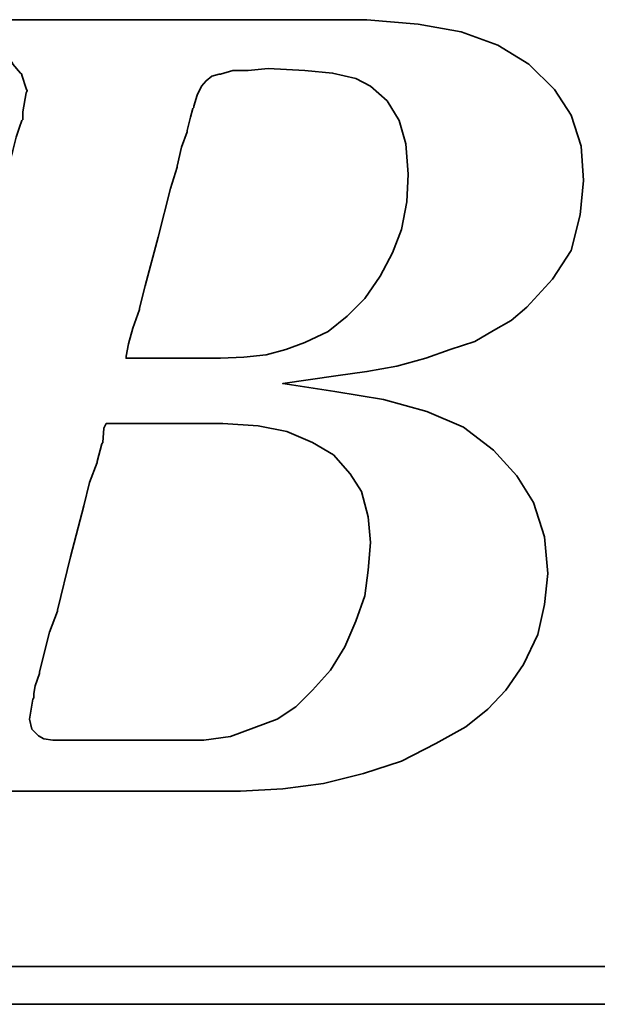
# Model space of a CAD drawing. Extents: x -262 to 1060, y 79 to 210.
# Tile 31 of 48: x 1012.94 to 1015.63, y 141.53 to 146.13. Entities that reach past the tile are written whole.
import ezdxf

# ---------------------------------------------------------------- set-up
doc = ezdxf.new("R2010")
doc.units = 0
doc.header["$MEASUREMENT"] = 0
doc.layers.add('DIM', color=4, linetype='CONTINUOUS')
doc.layers.add('layer 1', color=7, linetype='CONTINUOUS')

# ---------------------------------------------------------------- blocks, each defined once
blk = doc.blocks.new('TBI MOTION logo(完整正式版)')
at = {"layer": 'layer 1', "color": 22, "lineweight": 35}
for points, knots in [([(-64.65375, -6.86375), (-64.65375, -6.86375), (-64.84375, -7.29625), (-64.84375, -7.29625), (-64.84375, -7.29625), (-64.84375, -7.29625), (-64.86875, -7.34375), (-64.86875, -7.34375), (-64.86875, -7.34375), (-64.86875, -7.34375), (-64.86875, -7.36875), (-64.86875, -7.36875), (-64.86875, -7.36875), (-64.86875, -7.36875), (-65.15375, -7.65375), (-65.15375, -7.65375), (-65.15375, -7.65375), (-65.15375, -7.65375), (-65.17875, -7.65375), (-65.17875, -7.65375), (-65.17875, -7.65375), (-65.17875, -7.65375), (-65.20375, -7.67875), (-65.20375, -7.67875), (-65.20375, -7.67875), (-65.20375, -7.67875), (-65.58875, -7.87125), (-65.58875, -7.87125), (-65.58875, -7.87125), (-65.58875, -7.87125), (-65.63375, -7.87125), (-65.63375, -7.87125), (-65.63375, -7.87125), (-65.63375, -7.87125), (-65.65875, -7.89375), (-65.65875, -7.89375), (-65.65875, -7.89375), (-65.65875, -7.89375), (-66.09375, -7.94375), (-66.09375, -7.94375), (-66.09375, -7.94375), (-66.09375, -7.94375), (-66.11375, -7.94375), (-66.11375, -7.94375), (-66.11375, -7.94375), (-66.11375, -7.94375), (-66.16375, -7.94375), (-66.16375, -7.94375), (-66.16375, -7.94375), (-66.16375, -7.94375), (-66.30875, -7.94375), (-66.30875, -7.94375), (-66.30875, -7.94375), (-66.30875, -7.94375), (-66.69375, -7.94375), (-66.69375, -7.94375), (-66.69375, -7.94375), (-66.69375, -7.94375), (-67.07375, -7.94375), (-67.07375, -7.94375), (-67.07375, -7.94375), (-67.07375, -7.94375), (-67.12375, -7.94375), (-67.12375, -7.94375), (-67.12375, -7.94375), (-67.12375, -7.94375), (-67.12375, -7.96625), (-67.12375, -7.96625), (-67.12375, -7.96625), (-67.12375, -7.96625), (-67.14875, -7.99125), (-67.14875, -7.99125), (-67.14875, -7.99125), (-67.14875, -7.99125), (-67.24375, -8.34875), (-67.24375, -8.34875), (-67.24375, -8.34875), (-67.24375, -8.34875), (-67.31375, -8.68625), (-67.31375, -8.68625), (-67.31375, -8.68625), (-67.31375, -8.68625), (-67.26875, -8.68625), (-67.26875, -8.68625), (-67.26875, -8.68625), (-67.26875, -8.68625), (-67.07375, -8.68625), (-67.07375, -8.68625), (-67.07375, -8.68625), (-67.07375, -8.68625), (-66.54875, -8.68625), (-66.54875, -8.68625), (-66.54875, -8.68625), (-66.54875, -8.68625), (-65.82625, -8.68625), (-65.82625, -8.68625), (-65.82625, -8.68625), (-65.82625, -8.68625), (-65.01375, -8.68625), (-65.01375, -8.68625), (-65.01375, -8.68625), (-65.01375, -8.68625), (-64.05375, -8.68625), (-64.05375, -8.68625), (-64.05375, -8.68625), (-64.05375, -8.68625), (-62.08375, -8.68625), (-62.08375, -8.68625), (-62.08375, -8.68625), (-62.08375, -8.68625), (-60.06875, -8.68625), (-60.06875, -8.68625), (-60.06875, -8.68625), (-60.06875, -8.68625), (-59.10875, -8.68625), (-59.10875, -8.68625), (-59.10875, -8.68625), (-59.10875, -8.68625), (-58.29375, -8.68625), (-58.29375, -8.68625), (-58.29375, -8.68625), (-58.29375, -8.68625), (-57.57375, -8.68625), (-57.57375, -8.68625), (-57.57375, -8.68625), (-57.57375, -8.68625), (-57.04875, -8.68625), (-57.04875, -8.68625), (-57.04875, -8.68625), (-57.04875, -8.68625), (-56.85375, -8.68625), (-56.85375, -8.68625), (-56.85375, -8.68625), (-56.85375, -8.68625), (-56.70875, -8.68625), (-56.70875, -8.68625), (-56.70875, -8.68625), (-56.70875, -8.68625), (-56.61375, -8.68625), (-56.61375, -8.68625), (-56.61375, -8.68625), (-56.61375, -8.68625), (-56.56875, -8.68625), (-56.56875, -8.68625), (-56.56875, -8.68625), (-56.56875, -8.68625), (-55.65375, -8.63875), (-55.65375, -8.63875), (-55.65375, -8.63875), (-55.65375, -8.63875), (-54.76875, -8.51875), (-54.76875, -8.51875), (-54.76875, -8.51875), (-54.76875, -8.51875), (-53.90375, -8.30375), (-53.90375, -8.30375), (-53.90375, -8.30375), (-53.90375, -8.30375), (-53.08875, -8.03875), (-53.08875, -8.03875), (-53.08875, -8.03875), (-53.08875, -8.03875), (-52.34375, -7.65375), (-52.34375, -7.65375), (-52.34375, -7.65375), (-52.34375, -7.65375), (-51.69875, -7.29625), (-51.69875, -7.29625), (-51.69875, -7.29625), (-51.69875, -7.29625), (-51.21875, -6.91125), (-51.21875, -6.91125), (-51.21875, -6.91125), (-51.21875, -6.91125), (-50.83375, -6.50375), (-50.83375, -6.50375), (-50.83375, -6.50375), (-50.83375, -6.50375), (-50.44875, -5.94875), (-50.44875, -5.94875), (-50.44875, -5.94875), (-50.44875, -5.94875), (-50.13875, -5.30375), (-50.13875, -5.30375), (-50.13875, -5.30375), (-50.13875, -5.30375), (-49.99375, -4.65375), (-49.99375, -4.65375), (-49.99375, -4.65375), (-49.99375, -4.65375), (-49.92375, -3.98375), (-49.92375, -3.98375), (-49.92375, -3.98375), (-49.92375, -3.98375), (-49.99375, -3.19374), (-49.99375, -3.19374), (-49.99375, -3.19374), (-49.99375, -3.19374), (-50.23374, -2.44874), (-50.23374, -2.44874), (-50.23374, -2.44874), (-50.23374, -2.44874), (-50.59375, -1.87374), (-50.59375, -1.87374), (-50.59375, -1.87374), (-50.59375, -1.87374), (-51.09875, -1.31874), (-51.09875, -1.31874), (-51.09875, -1.31874), (-51.09875, -1.31874), (-51.74375, -0.81875), (-51.74375, -0.81875), (-51.74375, -0.81875), (-51.74375, -0.81875), (-52.53875, -0.48125), (-52.53875, -0.48125), (-52.53875, -0.48125), (-52.53875, -0.48125), (-53.47375, -0.21875), (-53.47375, -0.21875), (-53.47375, -0.21875), (-53.47375, -0.21875), (-54.52875, -0.04874), (-54.52875, -0.04874), (-54.52875, -0.04874), (-54.52875, -0.04874), (-55.65375, 0.12125), (-55.65375, 0.12125), (-55.65375, 0.12125), (-55.65375, 0.12125), (-54.50375, 0.28624), (-54.50375, 0.28624), (-54.50375, 0.28624), (-54.50375, 0.28624), (-53.83375, 0.38124), (-53.83375, 0.38124), (-53.83375, 0.38124), (-53.83375, 0.38124), (-53.18375, 0.50125), (-53.18375, 0.50125), (-53.18375, 0.50125), (-53.18375, 0.50125), (-52.55875, 0.66874), (-52.55875, 0.66874), (-52.55875, 0.66874), (-52.55875, 0.66874), (-52.03375, 0.86124), (-52.03375, 0.86124), (-52.03375, 0.86124), (-52.03375, 0.86124), (-51.50374, 1.03124), (-51.50374, 1.03124), (-51.50374, 1.03124), (-51.50374, 1.03124), (-51.09875, 1.27125), (-51.09875, 1.27125), (-51.09875, 1.27125), (-51.09875, 1.27125), (-50.71375, 1.48624), (-50.71375, 1.48624), (-50.71375, 1.48624), (-50.71375, 1.48624), (-50.37625, 1.77625), (-50.37625, 1.77625), (-50.37625, 1.77625), (-50.37625, 1.77625), (-49.82375, 2.37625), (-49.82375, 2.37625), (-49.82375, 2.37625), (-49.82375, 2.37625), (-49.41875, 2.99625), (-49.41875, 2.99625), (-49.41875, 2.99625), (-49.41875, 2.99625), (-49.22375, 3.76625), (-49.22375, 3.76625), (-49.22375, 3.76625), (-49.22375, 3.76625), (-49.15375, 4.50874), (-49.15375, 4.50874), (-49.15375, 4.50874), (-49.15375, 4.50874), (-49.20375, 5.25125), (-49.20375, 5.25125), (-49.20375, 5.25125), (-49.20375, 5.25125), (-49.41875, 5.92625), (-49.41875, 5.92625), (-49.41875, 5.92625), (-49.41875, 5.92625), (-49.77875, 6.47625), (-49.77875, 6.47625), (-49.77875, 6.47625), (-49.77875, 6.47625), (-50.33125, 7.02624), (-50.33125, 7.02624), (-50.33125, 7.02624), (-50.33125, 7.02624), (-51.00125, 7.43625), (-51.00125, 7.43625), (-51.00125, 7.43625), (-51.00125, 7.43625), (-51.79375, 7.72625), (-51.79375, 7.72625), (-51.79375, 7.72625), (-51.79375, 7.72625), (-52.72875, 7.89124), (-52.72875, 7.89124), (-52.72875, 7.89124), (-52.72875, 7.89124), (-53.83375, 7.98625), (-53.83375, 7.98625), (-53.83375, 7.98625), (-53.83375, 7.98625), (-53.92875, 7.98625), (-53.92875, 7.98625), (-53.92875, 7.98625), (-53.92875, 7.98625), (-54.26375, 7.98625), (-54.26375, 7.98625), (-54.26375, 7.98625), (-54.26375, 7.98625), (-54.74375, 7.98625), (-54.74375, 7.98625), (-54.74375, 7.98625), (-54.74375, 7.98625), (-55.36875, 7.98625), (-55.36875, 7.98625), (-55.36875, 7.98625), (-55.36875, 7.98625), (-56.13375, 7.98625), (-56.13375, 7.98625), (-56.13375, 7.98625), (-56.13375, 7.98625), (-56.94875, 7.98625), (-56.94875, 7.98625), (-56.94875, 7.98625), (-56.94875, 7.98625), (-58.77625, 7.98625), (-58.77625, 7.98625), (-58.77625, 7.98625), (-58.77625, 7.98625), (-60.59875, 7.98625), (-60.59875, 7.98625), (-60.59875, 7.98625), (-60.59875, 7.98625), (-61.41375, 7.98625), (-61.41375, 7.98625), (-61.41375, 7.98625), (-61.41375, 7.98625), (-62.17875, 7.98625), (-62.17875, 7.98625), (-62.17875, 7.98625), (-62.17875, 7.98625), (-62.80375, 7.98625), (-62.80375, 7.98625), (-62.80375, 7.98625), (-62.80375, 7.98625), (-63.30625, 7.98625), (-63.30625, 7.98625), (-63.30625, 7.98625), (-63.30625, 7.98625), (-63.57375, 7.98625), (-63.57375, 7.98625), (-63.57375, 7.98625), (-63.57375, 7.98625), (-63.57375, 7.96375), (-63.57375, 7.96375), (-63.57375, 7.96375), (-63.57375, 7.96375), (-63.59875, 7.94125), (-63.59875, 7.94125), (-63.59875, 7.94125), (-63.59875, 7.94125), (-63.69375, 7.55625), (-63.69375, 7.55625), (-63.69375, 7.55625), (-63.69375, 7.55625), (-63.76375, 7.24624), (-63.76375, 7.24624), (-63.76375, 7.24624), (-63.76375, 7.24624), (-63.23875, 7.24624), (-63.23875, 7.24624), (-63.23875, 7.24624), (-63.23875, 7.24624), (-62.75875, 7.24624), (-62.75875, 7.24624), (-62.75875, 7.24624), (-62.75875, 7.24624), (-62.61125, 7.24624), (-62.61125, 7.24624), (-62.61125, 7.24624), (-62.61125, 7.24624), (-62.56625, 7.24624), (-62.56625, 7.24624), (-62.56625, 7.24624), (-62.56625, 7.24624), (-62.22875, 7.24624), (-62.22875, 7.24624), (-62.22875, 7.24624), (-62.22875, 7.24624), (-62.20375, 7.24624), (-62.20375, 7.24624), (-62.20375, 7.24624), (-62.20375, 7.24624), (-62.17875, 7.21875), (-62.17875, 7.21875), (-62.17875, 7.21875), (-62.17875, 7.21875), (-61.96375, 7.17125), (-61.96375, 7.17125), (-61.96375, 7.17125), (-61.96375, 7.17125), (-61.72375, 7.12624), (-61.72375, 7.12624), (-61.72375, 7.12624), (-61.72375, 7.12624), (-61.70375, 7.12624), (-61.70375, 7.12624), (-61.70375, 7.12624), (-61.70375, 7.12624), (-61.55875, 7.07624), (-61.55875, 7.07624), (-61.55875, 7.07624), (-61.55875, 7.07624), (-61.50875, 7.07624), (-61.50875, 7.07624), (-61.50875, 7.07624), (-61.50875, 7.07624), (-61.48375, 7.02624), (-61.48375, 7.02624), (-61.48375, 7.02624), (-61.48375, 7.02624), (-61.31875, 6.83375), (-61.31875, 6.83375), (-61.31875, 6.83375), (-61.31875, 6.83375), (-61.29375, 6.81125), (-61.29375, 6.81125), (-61.29375, 6.81125), (-61.29375, 6.81125), (-61.29375, 6.78625), (-61.29375, 6.78625), (-61.29375, 6.78625), (-61.29375, 6.78625), (-61.19875, 6.50124), (-61.19875, 6.50124), (-61.19875, 6.50124), (-61.19875, 6.50124), (-61.17375, 6.45124), (-61.17375, 6.45124), (-61.17375, 6.45124), (-61.17375, 6.45124), (-61.19875, 6.40625), (-61.19875, 6.40625), (-61.19875, 6.40625), (-61.19875, 6.40625), (-61.26875, 5.99624), (-61.26875, 5.99624), (-61.26875, 5.99624), (-61.26875, 5.99624), (-61.26875, 5.85125), (-61.26875, 5.85125), (-61.26875, 5.85125), (-61.26875, 5.85125), (-61.26875, 5.82625), (-61.26875, 5.82625), (-61.26875, 5.82625), (-61.26875, 5.82625), (-61.29375, 5.80625), (-61.29375, 5.80625), (-61.29375, 5.80625), (-61.29375, 5.80625), (-61.34125, 5.66125), (-61.34125, 5.66125), (-61.34125, 5.66125), (-61.34125, 5.66125), (-61.41375, 5.44625), (-61.41375, 5.44625), (-61.41375, 5.44625), (-61.41375, 5.44625), (-61.48375, 5.15625), (-61.48375, 5.15625), (-61.48375, 5.15625), (-61.48375, 5.15625), (-61.58375, 4.82124), (-61.58375, 4.82124), (-61.58375, 4.82124), (-61.58375, 4.82124), (-61.79875, 4.00375), (-61.79875, 4.00375), (-61.79875, 4.00375), (-61.79875, 4.00375), (-62.05875, 2.99625), (-62.05875, 2.99625), (-62.05875, 2.99625), (-62.05875, 2.99625), (-62.34875, 1.91625), (-62.34875, 1.91625), (-62.34875, 1.91625), (-62.34875, 1.91625), (-62.97375, -0.41124), (-62.97375, -0.41124), (-62.97375, -0.41124), (-62.97375, -0.41124), (-63.59875, -2.75875), (-63.59875, -2.75875), (-63.59875, -2.75875), (-63.59875, -2.75875), (-63.88375, -3.86374), (-63.88375, -3.86374), (-63.88375, -3.86374), (-63.88375, -3.86374), (-64.14875, -4.82374), (-64.14875, -4.82374), (-64.14875, -4.82374), (-64.14875, -4.82374), (-64.36375, -5.64125), (-64.36375, -5.64125), (-64.36375, -5.64125), (-64.36375, -5.64125), (-64.43625, -5.97625), (-64.43625, -5.97625), (-64.43625, -5.97625), (-64.43625, -5.97625), (-64.50875, -6.28625), (-64.50875, -6.28625), (-64.50875, -6.28625), (-64.50875, -6.28625), (-64.50875, -6.30875), (-64.50875, -6.30875), (-64.50875, -6.30875), (-64.50875, -6.30875), (-64.57875, -6.50375), (-64.57875, -6.50375), (-64.57875, -6.50375), (-64.57875, -6.50375), (-64.62875, -6.69625), (-64.62875, -6.69625), (-64.62875, -6.69625), (-64.62875, -6.69625), (-64.62875, -6.76875), (-64.62875, -6.76875), (-64.62875, -6.76875), (-64.62875, -6.76875), (-64.62875, -6.81375), (-64.62875, -6.81375), (-64.62875, -6.81375), (-64.62875, -6.81375), (-64.62875, -6.83875), (-64.62875, -6.83875), (-64.62875, -6.83875), (-64.62875, -6.83875), (-64.65375, -6.86375), (-64.65375, -6.86375)], [0, 0, 0, 0, 0.00719424, 0.00719424, 0.00719424, 0.00719424, 0.01438849, 0.01438849, 0.01438849, 0.01438849, 0.02158273, 0.02158273, 0.02158273, 0.02158273, 0.02877698, 0.02877698, 0.02877698, 0.02877698, 0.03597122, 0.03597122, 0.03597122, 0.03597122, 0.04316547, 0.04316547, 0.04316547, 0.04316547, 0.05035971, 0.05035971, 0.05035971, 0.05035971, 0.05755396, 0.05755396, 0.05755396, 0.05755396, 0.0647482, 0.0647482, 0.0647482, 0.0647482, 0.07194245, 0.07194245, 0.07194245, 0.07194245, 0.07913669, 0.07913669, 0.07913669, 0.07913669, 0.08633094, 0.08633094, 0.08633094, 0.08633094, 0.09352518, 0.09352518, 0.09352518, 0.09352518, 0.10071942, 0.10071942, 0.10071942, 0.10071942, 0.10791367, 0.10791367, 0.10791367, 0.10791367, 0.11510791, 0.11510791, 0.11510791, 0.11510791, 0.12230216, 0.12230216, 0.12230216, 0.12230216, 0.1294964, 0.1294964, 0.1294964, 0.1294964, 0.13669065, 0.13669065, 0.13669065, 0.13669065, 0.14388489, 0.14388489, 0.14388489, 0.14388489, 0.15107914, 0.15107914, 0.15107914, 0.15107914, 0.15827338, 0.15827338, 0.15827338, 0.15827338, 0.16546763, 0.16546763, 0.16546763, 0.16546763, 0.17266187, 0.17266187, 0.17266187, 0.17266187, 0.17985612, 0.17985612, 0.17985612, 0.17985612, 0.18705036, 0.18705036, 0.18705036, 0.18705036, 0.1942446, 0.1942446, 0.1942446, 0.1942446, 0.20143885, 0.20143885, 0.20143885, 0.20143885, 0.20863309, 0.20863309, 0.20863309, 0.20863309, 0.21582734, 0.21582734, 0.21582734, 0.21582734, 0.22302158, 0.22302158, 0.22302158, 0.22302158, 0.23021583, 0.23021583, 0.23021583, 0.23021583, 0.23741007, 0.23741007, 0.23741007, 0.23741007, 0.24460432, 0.24460432, 0.24460432, 0.24460432, 0.25179856, 0.25179856, 0.25179856, 0.25179856, 0.25899281, 0.25899281, 0.25899281, 0.25899281, 0.26618705, 0.26618705, 0.26618705, 0.26618705, 0.27338129, 0.27338129, 0.27338129, 0.27338129, 0.28057554, 0.28057554, 0.28057554, 0.28057554, 0.28776978, 0.28776978, 0.28776978, 0.28776978, 0.29496403, 0.29496403, 0.29496403, 0.29496403, 0.30215827, 0.30215827, 0.30215827, 0.30215827, 0.30935252, 0.30935252, 0.30935252, 0.30935252, 0.31654676, 0.31654676, 0.31654676, 0.31654676, 0.32374101, 0.32374101, 0.32374101, 0.32374101, 0.33093525, 0.33093525, 0.33093525, 0.33093525, 0.3381295, 0.3381295, 0.3381295, 0.3381295, 0.34532374, 0.34532374, 0.34532374, 0.34532374, 0.35251799, 0.35251799, 0.35251799, 0.35251799, 0.35971223, 0.35971223, 0.35971223, 0.35971223, 0.36690647, 0.36690647, 0.36690647, 0.36690647, 0.37410072, 0.37410072, 0.37410072, 0.37410072, 0.38129496, 0.38129496, 0.38129496, 0.38129496, 0.38848921, 0.38848921, 0.38848921, 0.38848921, 0.39568345, 0.39568345, 0.39568345, 0.39568345, 0.4028777, 0.4028777, 0.4028777, 0.4028777, 0.41007194, 0.41007194, 0.41007194, 0.41007194, 0.41726619, 0.41726619, 0.41726619, 0.41726619, 0.42446043, 0.42446043, 0.42446043, 0.42446043, 0.43165468, 0.43165468, 0.43165468, 0.43165468, 0.43884892, 0.43884892, 0.43884892, 0.43884892, 0.44604317, 0.44604317, 0.44604317, 0.44604317, 0.45323741, 0.45323741, 0.45323741, 0.45323741, 0.46043165, 0.46043165, 0.46043165, 0.46043165, 0.4676259, 0.4676259, 0.4676259, 0.4676259, 0.47482014, 0.47482014, 0.47482014, 0.47482014, 0.48201439, 0.48201439, 0.48201439, 0.48201439, 0.48920863, 0.48920863, 0.48920863, 0.48920863, 0.49640288, 0.49640288, 0.49640288, 0.49640288, 0.50359712, 0.50359712, 0.50359712, 0.50359712, 0.51079137, 0.51079137, 0.51079137, 0.51079137, 0.51798561, 0.51798561, 0.51798561, 0.51798561, 0.52517986, 0.52517986, 0.52517986, 0.52517986, 0.5323741, 0.5323741, 0.5323741, 0.5323741, 0.53956835, 0.53956835, 0.53956835, 0.53956835, 0.54676259, 0.54676259, 0.54676259, 0.54676259, 0.55395683, 0.55395683, 0.55395683, 0.55395683, 0.56115108, 0.56115108, 0.56115108, 0.56115108, 0.56834532, 0.56834532, 0.56834532, 0.56834532, 0.57553957, 0.57553957, 0.57553957, 0.57553957, 0.58273381, 0.58273381, 0.58273381, 0.58273381, 0.58992806, 0.58992806, 0.58992806, 0.58992806, 0.5971223, 0.5971223, 0.5971223, 0.5971223, 0.60431655, 0.60431655, 0.60431655, 0.60431655, 0.61151079, 0.61151079, 0.61151079, 0.61151079, 0.61870504, 0.61870504, 0.61870504, 0.61870504, 0.62589928, 0.62589928, 0.62589928, 0.62589928, 0.63309353, 0.63309353, 0.63309353, 0.63309353, 0.64028777, 0.64028777, 0.64028777, 0.64028777, 0.64748201, 0.64748201, 0.64748201, 0.64748201, 0.65467626, 0.65467626, 0.65467626, 0.65467626, 0.6618705, 0.6618705, 0.6618705, 0.6618705, 0.66906475, 0.66906475, 0.66906475, 0.66906475, 0.67625899, 0.67625899, 0.67625899, 0.67625899, 0.68345324, 0.68345324, 0.68345324, 0.68345324, 0.69064748, 0.69064748, 0.69064748, 0.69064748, 0.69784173, 0.69784173, 0.69784173, 0.69784173, 0.70503597, 0.70503597, 0.70503597, 0.70503597, 0.71223022, 0.71223022, 0.71223022, 0.71223022, 0.71942446, 0.71942446, 0.71942446, 0.71942446, 0.72661871, 0.72661871, 0.72661871, 0.72661871, 0.73381295, 0.73381295, 0.73381295, 0.73381295, 0.74100719, 0.74100719, 0.74100719, 0.74100719, 0.74820144, 0.74820144, 0.74820144, 0.74820144, 0.75539568, 0.75539568, 0.75539568, 0.75539568, 0.76258993, 0.76258993, 0.76258993, 0.76258993, 0.76978417, 0.76978417, 0.76978417, 0.76978417, 0.77697842, 0.77697842, 0.77697842, 0.77697842, 0.78417266, 0.78417266, 0.78417266, 0.78417266, 0.79136691, 0.79136691, 0.79136691, 0.79136691, 0.79856115, 0.79856115, 0.79856115, 0.79856115, 0.8057554, 0.8057554, 0.8057554, 0.8057554, 0.81294964, 0.81294964, 0.81294964, 0.81294964, 0.82014388, 0.82014388, 0.82014388, 0.82014388, 0.82733813, 0.82733813, 0.82733813, 0.82733813, 0.83453237, 0.83453237, 0.83453237, 0.83453237, 0.84172662, 0.84172662, 0.84172662, 0.84172662, 0.84892086, 0.84892086, 0.84892086, 0.84892086, 0.85611511, 0.85611511, 0.85611511, 0.85611511, 0.86330935, 0.86330935, 0.86330935, 0.86330935, 0.8705036, 0.8705036, 0.8705036, 0.8705036, 0.87769784, 0.87769784, 0.87769784, 0.87769784, 0.88489209, 0.88489209, 0.88489209, 0.88489209, 0.89208633, 0.89208633, 0.89208633, 0.89208633, 0.89928058, 0.89928058, 0.89928058, 0.89928058, 0.90647482, 0.90647482, 0.90647482, 0.90647482, 0.91366906, 0.91366906, 0.91366906, 0.91366906, 0.92086331, 0.92086331, 0.92086331, 0.92086331, 0.92805755, 0.92805755, 0.92805755, 0.92805755, 0.9352518, 0.9352518, 0.9352518, 0.9352518, 0.94244604, 0.94244604, 0.94244604, 0.94244604, 0.94964029, 0.94964029, 0.94964029, 0.94964029, 0.95683453, 0.95683453, 0.95683453, 0.95683453, 0.96402878, 0.96402878, 0.96402878, 0.96402878, 0.97122302, 0.97122302, 0.97122302, 0.97122302, 0.97841727, 0.97841727, 0.97841727, 0.97841727, 0.98561151, 0.98561151, 0.98561151, 0.98561151, 0.99280576, 0.99280576, 0.99280576, 0.99280576, 1, 1, 1, 1]), ([(-57.50375, 6.35625), (-57.50375, 6.35625), (-57.57375, 6.11625), (-57.57375, 6.11625), (-57.57375, 6.11625), (-57.57375, 6.11625), (-57.57375, 6.09125), (-57.57375, 6.09125), (-57.57375, 6.09125), (-57.57375, 6.09125), (-57.59875, 6.06625), (-57.59875, 6.06625), (-57.59875, 6.06625), (-57.59875, 6.06625), (-57.64875, 5.87625), (-57.64875, 5.87625), (-57.64875, 5.87625), (-57.64875, 5.87625), (-57.71875, 5.58875), (-57.71875, 5.58875), (-57.71875, 5.58875), (-57.71875, 5.58875), (-57.71875, 5.56625), (-57.71875, 5.56625), (-57.71875, 5.56625), (-57.71875, 5.56625), (-57.83875, 5.23125), (-57.83875, 5.23125), (-57.83875, 5.23125), (-57.83875, 5.23125), (-57.93625, 4.82124), (-57.93625, 4.82124), (-57.93625, 4.82124), (-57.93625, 4.82124), (-57.93625, 4.79624), (-57.93625, 4.79624), (-57.93625, 4.79624), (-57.93625, 4.79624), (-58.07875, 4.34125), (-58.07875, 4.34125), (-58.07875, 4.34125), (-58.07875, 4.34125), (-58.34375, 3.28625), (-58.34375, 3.28625), (-58.34375, 3.28625), (-58.34375, 3.28625), (-58.62875, 2.23124), (-58.62875, 2.23124), (-58.62875, 2.23124), (-58.62875, 2.23124), (-58.74875, 1.75125), (-58.74875, 1.75125), (-58.74875, 1.75125), (-58.74875, 1.75125), (-58.74875, 1.72625), (-58.74875, 1.72625), (-58.74875, 1.72625), (-58.74875, 1.72625), (-58.89375, 1.31625), (-58.89375, 1.31625), (-58.89375, 1.31625), (-58.89375, 1.31625), (-58.98875, 0.98124), (-58.98875, 0.98124), (-58.98875, 0.98124), (-58.98875, 0.98124), (-59.03875, 0.71625), (-59.03875, 0.71625), (-59.03875, 0.71625), (-59.03875, 0.71625), (-59.03875, 0.66874), (-59.03875, 0.66874), (-59.03875, 0.66874), (-59.03875, 0.66874), (-58.91875, 0.66874), (-58.91875, 0.66874), (-58.91875, 0.66874), (-58.91875, 0.66874), (-58.53375, 0.66874), (-58.53375, 0.66874), (-58.53375, 0.66874), (-58.53375, 0.66874), (-58.10375, 0.66874), (-58.10375, 0.66874), (-58.10375, 0.66874), (-58.10375, 0.66874), (-57.66875, 0.66874), (-57.66875, 0.66874), (-57.66875, 0.66874), (-57.66875, 0.66874), (-57.33375, 0.66874), (-57.33375, 0.66874), (-57.33375, 0.66874), (-57.33375, 0.66874), (-57.09375, 0.66874), (-57.09375, 0.66874), (-57.09375, 0.66874), (-57.09375, 0.66874), (-56.99875, 0.66874), (-56.99875, 0.66874), (-56.99875, 0.66874), (-56.99875, 0.66874), (-56.49375, 0.69374), (-56.49375, 0.69374), (-56.49375, 0.69374), (-56.49375, 0.69374), (-56.01375, 0.74374), (-56.01375, 0.74374), (-56.01375, 0.74374), (-56.01375, 0.74374), (-55.58375, 0.86124), (-55.58375, 0.86124), (-55.58375, 0.86124), (-55.58375, 0.86124), (-55.17375, 1.00624), (-55.17375, 1.00624), (-55.17375, 1.00624), (-55.17375, 1.00624), (-54.67375, 1.24625), (-54.67375, 1.24625), (-54.67375, 1.24625), (-54.67375, 1.24625), (-54.26375, 1.58124), (-54.26375, 1.58124), (-54.26375, 1.58124), (-54.26375, 1.58124), (-53.87875, 1.96374), (-53.87875, 1.96374), (-53.87875, 1.96374), (-53.87875, 1.96374), (-53.54375, 2.44625), (-53.54375, 2.44625), (-53.54375, 2.44625), (-53.54375, 2.44625), (-53.27875, 2.95125), (-53.27875, 2.95125), (-53.27875, 2.95125), (-53.27875, 2.95125), (-53.08875, 3.45124), (-53.08875, 3.45124), (-53.08875, 3.45124), (-53.08875, 3.45124), (-52.96875, 4.05124), (-52.96875, 4.05124), (-52.96875, 4.05124), (-52.96875, 4.05124), (-52.94375, 4.65125), (-52.94375, 4.65125), (-52.94375, 4.65125), (-52.94375, 4.65125), (-52.99375, 5.30125), (-52.99375, 5.30125), (-52.99375, 5.30125), (-52.99375, 5.30125), (-53.13875, 5.80625), (-53.13875, 5.80625), (-53.13875, 5.80625), (-53.13875, 5.80625), (-53.39875, 6.23625), (-53.39875, 6.23625), (-53.39875, 6.23625), (-53.39875, 6.23625), (-53.75875, 6.54875), (-53.75875, 6.54875), (-53.75875, 6.54875), (-53.75875, 6.54875), (-54.07375, 6.71625), (-54.07375, 6.71625), (-54.07375, 6.71625), (-54.07375, 6.71625), (-54.57375, 6.83375), (-54.57375, 6.83375), (-54.57375, 6.83375), (-54.57375, 6.83375), (-55.17375, 6.88625), (-55.17375, 6.88625), (-55.17375, 6.88625), (-55.17375, 6.88625), (-55.96875, 6.93125), (-55.96875, 6.93125), (-55.96875, 6.93125), (-55.96875, 6.93125), (-56.39875, 6.88625), (-56.39875, 6.88625), (-56.39875, 6.88625), (-56.39875, 6.88625), (-56.42125, 6.88625), (-56.42125, 6.88625), (-56.42125, 6.88625), (-56.42125, 6.88625), (-56.73375, 6.88625), (-56.73375, 6.88625), (-56.73375, 6.88625), (-56.73375, 6.88625), (-56.99875, 6.81125), (-56.99875, 6.81125), (-56.99875, 6.81125), (-56.99875, 6.81125), (-57.02375, 6.81125), (-57.02375, 6.81125), (-57.02375, 6.81125), (-57.02375, 6.81125), (-57.18875, 6.76625), (-57.18875, 6.76625), (-57.18875, 6.76625), (-57.18875, 6.76625), (-57.30875, 6.66625), (-57.30875, 6.66625), (-57.30875, 6.66625), (-57.30875, 6.66625), (-57.40875, 6.54875), (-57.40875, 6.54875), (-57.40875, 6.54875), (-57.40875, 6.54875), (-57.50375, 6.35625), (-57.50375, 6.35625)], [0, 0, 0, 0, 0.01851852, 0.01851852, 0.01851852, 0.01851852, 0.03703704, 0.03703704, 0.03703704, 0.03703704, 0.05555556, 0.05555556, 0.05555556, 0.05555556, 0.07407407, 0.07407407, 0.07407407, 0.07407407, 0.09259259, 0.09259259, 0.09259259, 0.09259259, 0.11111111, 0.11111111, 0.11111111, 0.11111111, 0.12962963, 0.12962963, 0.12962963, 0.12962963, 0.14814815, 0.14814815, 0.14814815, 0.14814815, 0.16666667, 0.16666667, 0.16666667, 0.16666667, 0.18518519, 0.18518519, 0.18518519, 0.18518519, 0.2037037, 0.2037037, 0.2037037, 0.2037037, 0.22222222, 0.22222222, 0.22222222, 0.22222222, 0.24074074, 0.24074074, 0.24074074, 0.24074074, 0.25925926, 0.25925926, 0.25925926, 0.25925926, 0.27777778, 0.27777778, 0.27777778, 0.27777778, 0.2962963, 0.2962963, 0.2962963, 0.2962963, 0.31481481, 0.31481481, 0.31481481, 0.31481481, 0.33333333, 0.33333333, 0.33333333, 0.33333333, 0.35185185, 0.35185185, 0.35185185, 0.35185185, 0.37037037, 0.37037037, 0.37037037, 0.37037037, 0.38888889, 0.38888889, 0.38888889, 0.38888889, 0.40740741, 0.40740741, 0.40740741, 0.40740741, 0.42592593, 0.42592593, 0.42592593, 0.42592593, 0.44444444, 0.44444444, 0.44444444, 0.44444444, 0.46296296, 0.46296296, 0.46296296, 0.46296296, 0.48148148, 0.48148148, 0.48148148, 0.48148148, 0.5, 0.5, 0.5, 0.5, 0.51851852, 0.51851852, 0.51851852, 0.51851852, 0.53703704, 0.53703704, 0.53703704, 0.53703704, 0.55555556, 0.55555556, 0.55555556, 0.55555556, 0.57407407, 0.57407407, 0.57407407, 0.57407407, 0.59259259, 0.59259259, 0.59259259, 0.59259259, 0.61111111, 0.61111111, 0.61111111, 0.61111111, 0.62962963, 0.62962963, 0.62962963, 0.62962963, 0.64814815, 0.64814815, 0.64814815, 0.64814815, 0.66666667, 0.66666667, 0.66666667, 0.66666667, 0.68518519, 0.68518519, 0.68518519, 0.68518519, 0.7037037, 0.7037037, 0.7037037, 0.7037037, 0.72222222, 0.72222222, 0.72222222, 0.72222222, 0.74074074, 0.74074074, 0.74074074, 0.74074074, 0.75925926, 0.75925926, 0.75925926, 0.75925926, 0.77777778, 0.77777778, 0.77777778, 0.77777778, 0.7962963, 0.7962963, 0.7962963, 0.7962963, 0.81481481, 0.81481481, 0.81481481, 0.81481481, 0.83333333, 0.83333333, 0.83333333, 0.83333333, 0.85185185, 0.85185185, 0.85185185, 0.85185185, 0.87037037, 0.87037037, 0.87037037, 0.87037037, 0.88888889, 0.88888889, 0.88888889, 0.88888889, 0.90740741, 0.90740741, 0.90740741, 0.90740741, 0.92592593, 0.92592593, 0.92592593, 0.92592593, 0.94444444, 0.94444444, 0.94444444, 0.94444444, 0.96296296, 0.96296296, 0.96296296, 0.96296296, 0.98148148, 0.98148148, 0.98148148, 0.98148148, 1, 1, 1, 1]), ([(-61.03125, -6.57375), (-61.03125, -6.57375), (-61.03125, -6.67125), (-61.03125, -6.67125), (-61.03125, -6.67125), (-61.03125, -6.67125), (-61.05375, -6.69625), (-61.05375, -6.69625), (-61.05375, -6.69625), (-61.05375, -6.69625), (-61.12375, -7.12875), (-61.12375, -7.12875), (-61.12375, -7.12875), (-61.12375, -7.12875), (-61.07875, -7.34375), (-61.07875, -7.34375), (-61.07875, -7.34375), (-61.07875, -7.34375), (-60.93375, -7.48875), (-60.93375, -7.48875), (-60.93375, -7.48875), (-60.93375, -7.48875), (-60.81375, -7.55625), (-60.81375, -7.55625), (-60.81375, -7.55625), (-60.81375, -7.55625), (-60.62375, -7.58375), (-60.62375, -7.58375), (-60.62375, -7.58375), (-60.62375, -7.58375), (-60.30875, -7.58375), (-60.30875, -7.58375), (-60.30875, -7.58375), (-60.30875, -7.58375), (-59.97375, -7.58375), (-59.97375, -7.58375), (-59.97375, -7.58375), (-59.97375, -7.58375), (-59.87875, -7.58375), (-59.87875, -7.58375), (-59.87875, -7.58375), (-59.87875, -7.58375), (-59.63625, -7.58375), (-59.63625, -7.58375), (-59.63625, -7.58375), (-59.63625, -7.58375), (-58.96875, -7.58375), (-58.96875, -7.58375), (-58.96875, -7.58375), (-58.96875, -7.58375), (-58.29375, -7.58375), (-58.29375, -7.58375), (-58.29375, -7.58375), (-58.29375, -7.58375), (-58.05375, -7.58375), (-58.05375, -7.58375), (-58.05375, -7.58375), (-58.05375, -7.58375), (-57.98375, -7.58375), (-57.98375, -7.58375), (-57.98375, -7.58375), (-57.98375, -7.58375), (-57.35875, -7.58375), (-57.35875, -7.58375), (-57.35875, -7.58375), (-57.35875, -7.58375), (-56.78375, -7.50875), (-56.78375, -7.50875), (-56.78375, -7.50875), (-56.78375, -7.50875), (-56.27875, -7.31875), (-56.27875, -7.31875), (-56.27875, -7.31875), (-56.27875, -7.31875), (-55.77375, -7.12875), (-55.77375, -7.12875), (-55.77375, -7.12875), (-55.77375, -7.12875), (-55.36875, -6.86375), (-55.36875, -6.86375), (-55.36875, -6.86375), (-55.36875, -6.86375), (-55.00875, -6.50375), (-55.00875, -6.50375), (-55.00875, -6.50375), (-55.00875, -6.50375), (-54.62375, -6.06875), (-54.62375, -6.06875), (-54.62375, -6.06875), (-54.62375, -6.06875), (-54.31375, -5.56875), (-54.31375, -5.56875), (-54.31375, -5.56875), (-54.31375, -5.56875), (-54.07375, -5.01625), (-54.07375, -5.01625), (-54.07375, -5.01625), (-54.07375, -5.01625), (-53.87875, -4.46374), (-53.87875, -4.46374), (-53.87875, -4.46374), (-53.87875, -4.46374), (-53.80875, -3.91375), (-53.80875, -3.91375), (-53.80875, -3.91375), (-53.80875, -3.91375), (-53.75875, -3.31375), (-53.75875, -3.31375), (-53.75875, -3.31375), (-53.75875, -3.31375), (-53.80875, -2.75875), (-53.80875, -2.75875), (-53.80875, -2.75875), (-53.80875, -2.75875), (-53.95375, -2.20875), (-53.95375, -2.20875), (-53.95375, -2.20875), (-53.95375, -2.20875), (-54.19375, -1.82625), (-54.19375, -1.82625), (-54.19375, -1.82625), (-54.19375, -1.82625), (-54.55375, -1.41875), (-54.55375, -1.41875), (-54.55375, -1.41875), (-54.55375, -1.41875), (-55.00875, -1.15125), (-55.00875, -1.15125), (-55.00875, -1.15125), (-55.00875, -1.15125), (-55.56125, -0.91375), (-55.56125, -0.91375), (-55.56125, -0.91375), (-55.56125, -0.91375), (-56.18125, -0.79375), (-56.18125, -0.79375), (-56.18125, -0.79375), (-56.18125, -0.79375), (-56.94875, -0.74374), (-56.94875, -0.74374), (-56.94875, -0.74374), (-56.94875, -0.74374), (-56.99875, -0.74374), (-56.99875, -0.74374), (-56.99875, -0.74374), (-56.99875, -0.74374), (-57.09375, -0.74374), (-57.09375, -0.74374), (-57.09375, -0.74374), (-57.09375, -0.74374), (-57.38375, -0.74374), (-57.38375, -0.74374), (-57.38375, -0.74374), (-57.38375, -0.74374), (-57.76875, -0.74374), (-57.76875, -0.74374), (-57.76875, -0.74374), (-57.76875, -0.74374), (-58.24625, -0.74374), (-58.24625, -0.74374), (-58.24625, -0.74374), (-58.24625, -0.74374), (-58.72875, -0.74374), (-58.72875, -0.74374), (-58.72875, -0.74374), (-58.72875, -0.74374), (-59.20875, -0.74374), (-59.20875, -0.74374), (-59.20875, -0.74374), (-59.20875, -0.74374), (-59.46875, -0.74374), (-59.46875, -0.74374), (-59.46875, -0.74374), (-59.46875, -0.74374), (-59.51625, -0.83875), (-59.51625, -0.83875), (-59.51625, -0.83875), (-59.51625, -0.83875), (-59.54375, -1.15125), (-59.54375, -1.15125), (-59.54375, -1.15125), (-59.54375, -1.15125), (-59.56375, -1.17874), (-59.56375, -1.17874), (-59.56375, -1.17874), (-59.56375, -1.17874), (-59.66375, -1.55875), (-59.66375, -1.55875), (-59.66375, -1.55875), (-59.66375, -1.55875), (-59.66375, -1.58375), (-59.66375, -1.58375), (-59.66375, -1.58375), (-59.66375, -1.58375), (-59.82875, -2.01874), (-59.82875, -2.01874), (-59.82875, -2.01874), (-59.82875, -2.01874), (-59.94875, -2.52125), (-59.94875, -2.52125), (-59.94875, -2.52125), (-59.94875, -2.52125), (-60.23875, -3.62375), (-60.23875, -3.62375), (-60.23875, -3.62375), (-60.23875, -3.62375), (-60.52375, -4.77624), (-60.52375, -4.77624), (-60.52375, -4.77624), (-60.52375, -4.77624), (-60.52375, -4.79874), (-60.52375, -4.79874), (-60.52375, -4.79874), (-60.52375, -4.79874), (-60.69125, -5.25375), (-60.69125, -5.25375), (-60.69125, -5.25375), (-60.69125, -5.25375), (-60.81375, -5.73625), (-60.81375, -5.73625), (-60.81375, -5.73625), (-60.81375, -5.73625), (-60.90875, -6.11875), (-60.90875, -6.11875), (-60.90875, -6.11875), (-60.90875, -6.11875), (-60.90875, -6.14375), (-60.90875, -6.14375), (-60.90875, -6.14375), (-60.90875, -6.14375), (-61.00375, -6.40875), (-61.00375, -6.40875), (-61.00375, -6.40875), (-61.00375, -6.40875), (-61.03125, -6.57375), (-61.03125, -6.57375)], [0, 0, 0, 0, 0.01694915, 0.01694915, 0.01694915, 0.01694915, 0.03389831, 0.03389831, 0.03389831, 0.03389831, 0.05084746, 0.05084746, 0.05084746, 0.05084746, 0.06779661, 0.06779661, 0.06779661, 0.06779661, 0.08474576, 0.08474576, 0.08474576, 0.08474576, 0.10169492, 0.10169492, 0.10169492, 0.10169492, 0.11864407, 0.11864407, 0.11864407, 0.11864407, 0.13559322, 0.13559322, 0.13559322, 0.13559322, 0.15254237, 0.15254237, 0.15254237, 0.15254237, 0.16949153, 0.16949153, 0.16949153, 0.16949153, 0.18644068, 0.18644068, 0.18644068, 0.18644068, 0.20338983, 0.20338983, 0.20338983, 0.20338983, 0.22033898, 0.22033898, 0.22033898, 0.22033898, 0.23728814, 0.23728814, 0.23728814, 0.23728814, 0.25423729, 0.25423729, 0.25423729, 0.25423729, 0.27118644, 0.27118644, 0.27118644, 0.27118644, 0.28813559, 0.28813559, 0.28813559, 0.28813559, 0.30508475, 0.30508475, 0.30508475, 0.30508475, 0.3220339, 0.3220339, 0.3220339, 0.3220339, 0.33898305, 0.33898305, 0.33898305, 0.33898305, 0.3559322, 0.3559322, 0.3559322, 0.3559322, 0.37288136, 0.37288136, 0.37288136, 0.37288136, 0.38983051, 0.38983051, 0.38983051, 0.38983051, 0.40677966, 0.40677966, 0.40677966, 0.40677966, 0.42372881, 0.42372881, 0.42372881, 0.42372881, 0.44067797, 0.44067797, 0.44067797, 0.44067797, 0.45762712, 0.45762712, 0.45762712, 0.45762712, 0.47457627, 0.47457627, 0.47457627, 0.47457627, 0.49152542, 0.49152542, 0.49152542, 0.49152542, 0.50847458, 0.50847458, 0.50847458, 0.50847458, 0.52542373, 0.52542373, 0.52542373, 0.52542373, 0.54237288, 0.54237288, 0.54237288, 0.54237288, 0.55932203, 0.55932203, 0.55932203, 0.55932203, 0.57627119, 0.57627119, 0.57627119, 0.57627119, 0.59322034, 0.59322034, 0.59322034, 0.59322034, 0.61016949, 0.61016949, 0.61016949, 0.61016949, 0.62711864, 0.62711864, 0.62711864, 0.62711864, 0.6440678, 0.6440678, 0.6440678, 0.6440678, 0.66101695, 0.66101695, 0.66101695, 0.66101695, 0.6779661, 0.6779661, 0.6779661, 0.6779661, 0.69491525, 0.69491525, 0.69491525, 0.69491525, 0.71186441, 0.71186441, 0.71186441, 0.71186441, 0.72881356, 0.72881356, 0.72881356, 0.72881356, 0.74576271, 0.74576271, 0.74576271, 0.74576271, 0.76271186, 0.76271186, 0.76271186, 0.76271186, 0.77966102, 0.77966102, 0.77966102, 0.77966102, 0.79661017, 0.79661017, 0.79661017, 0.79661017, 0.81355932, 0.81355932, 0.81355932, 0.81355932, 0.83050847, 0.83050847, 0.83050847, 0.83050847, 0.84745763, 0.84745763, 0.84745763, 0.84745763, 0.86440678, 0.86440678, 0.86440678, 0.86440678, 0.88135593, 0.88135593, 0.88135593, 0.88135593, 0.89830508, 0.89830508, 0.89830508, 0.89830508, 0.91525424, 0.91525424, 0.91525424, 0.91525424, 0.93220339, 0.93220339, 0.93220339, 0.93220339, 0.94915254, 0.94915254, 0.94915254, 0.94915254, 0.96610169, 0.96610169, 0.96610169, 0.96610169, 0.98305085, 0.98305085, 0.98305085, 0.98305085, 1, 1, 1, 1]), ([(75.90875, -9.47875), (75.90875, -9.47875), (75.90875, -12.28625), (75.90875, -12.28625), (75.90875, -12.28625), (75.90875, -12.28625), (75.90875, -12.47875), (75.90875, -12.47875), (75.90875, -12.47875), (75.90875, -12.47875), (75.71625, -12.47875), (75.71625, -12.47875), (75.71625, -12.47875), (75.71625, -12.47875), (-88.32875, -12.47875), (-88.32875, -12.47875), (-88.32875, -12.47875), (-88.32875, -12.47875), (-88.32875, -13.29375), (-88.32875, -13.29375), (-88.32875, -13.29375), (-88.32875, -13.29375), (82.89125, -13.29375), (82.89125, -13.29375), (82.89125, -13.29375), (82.89125, -13.29375), (75.90875, -9.47875), (75.90875, -9.47875)], [0, 0, 0, 0, 0.14285714, 0.14285714, 0.14285714, 0.14285714, 0.28571429, 0.28571429, 0.28571429, 0.28571429, 0.42857143, 0.42857143, 0.42857143, 0.42857143, 0.57142857, 0.57142857, 0.57142857, 0.57142857, 0.71428571, 0.71428571, 0.71428571, 0.71428571, 0.85714286, 0.85714286, 0.85714286, 0.85714286, 1, 1, 1, 1])]:
    blk.add_open_spline(points, degree=3, knots=knots, dxfattribs=at)

msp = doc.modelspace()

# ---------------------------------------------------------------- block references
at = {"layer": 'DIM', "xscale": 0.2159999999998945, "yscale": 0.2159999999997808, "zscale": 0.216}
msp.add_blockref('TBI MOTION logo(完整正式版)', (1026.1866, 144.4047), dxfattribs=at)

doc.saveas('drawing.dxf')
